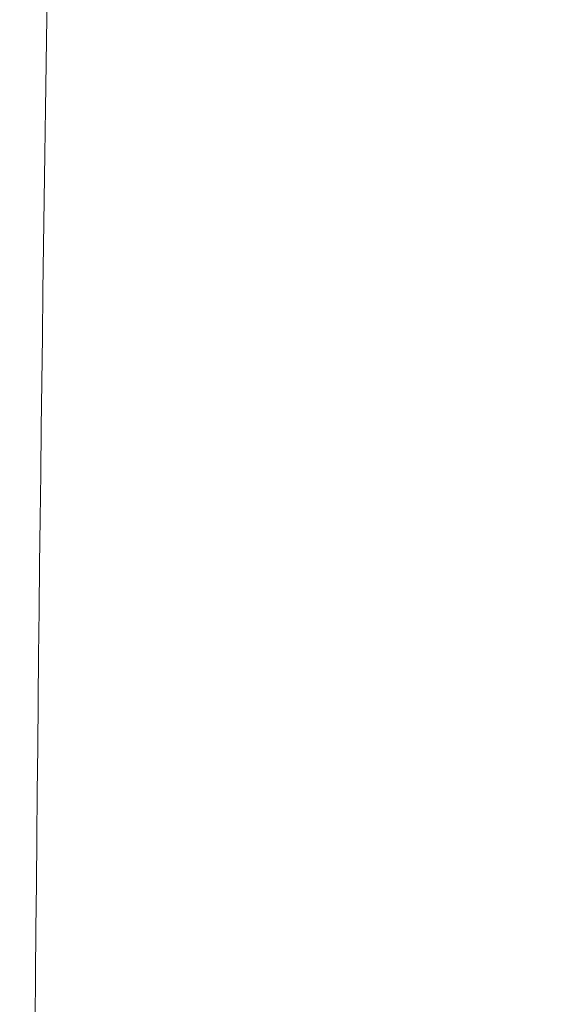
# Model space of a CAD drawing. Header units: inches. Extents: x -374 to 640, y -945 to 1059.
# Tile 179 of 222: x 120.76 to 122.51, y 61.54 to 64.8. Entities that reach past the tile are written whole.
import ezdxf

# ---------------------------------------------------------------- set-up
doc = ezdxf.new("R2010")
doc.units = ezdxf.units.IN
doc.header["$LTSCALE"] = 5
doc.header["$MEASUREMENT"] = 0
doc.layers.add('Visible Narrow (ANSI)', color=7, linetype='Continuous', lineweight=5)

msp = doc.modelspace()

# ---------------------------------------------------------------- linework, layer by layer
at = {"layer": 'Visible Narrow (ANSI)'}
for centre, radius, start, end in [((132.61238, 552.0832), 507.11098, 269.3079848, 269.3079849), ((132.61238, 552.0832), 507.11098, 269.3364756, 269.3364757), ((132.61238, 552.0832), 507.11098, 270.0142531, 270.0142532), ((132.61238, -437.54305), 507.11098, 89.30796703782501, 89.30796710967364), ((132.61238, -437.54305), 507.11098, 89.98574681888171, 89.98574689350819), ((132.61238, -437.54305), 507.11098, 90.66352429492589, 90.66352437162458), ((132.61238, -437.54305), 507.11098, 90.69201509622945, 90.69201518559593), ((627.42551, 57.27007), 506.63178, 178.9088992, 181.0911008)]:
    msp.add_arc(centre, radius, start, end, dxfattribs=at)

doc.saveas('drawing.dxf')
